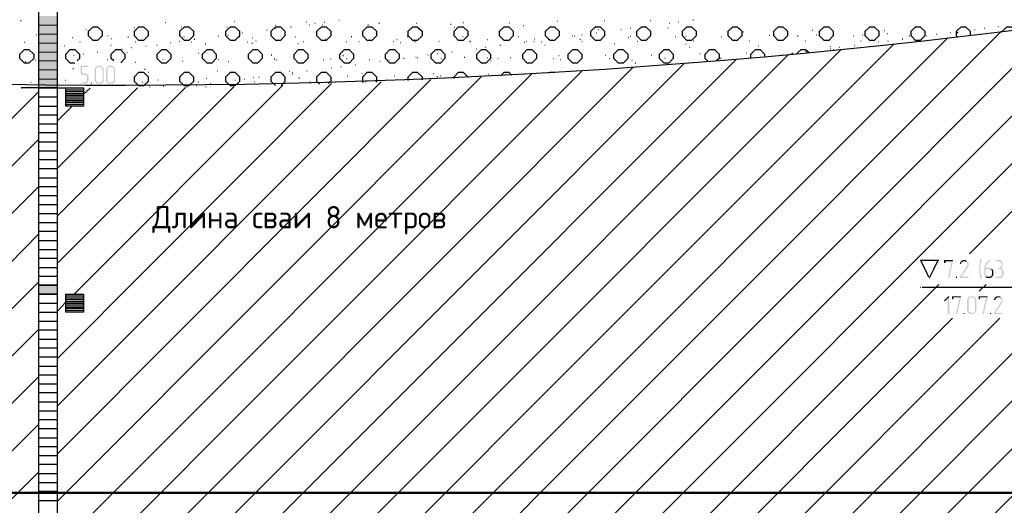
# Model space of a CAD drawing. Header units: millimetres. Extents: x -93479 to 1057970, y -66333 to 172656.
# Tile 40 of 145: x 145308 to 156306, y 42417 to 47836. Entities that reach past the tile are written whole.
import ezdxf

# ---------------------------------------------------------------- set-up
doc = ezdxf.new("R2010")
doc.units = ezdxf.units.MM
doc.layers.add('G-ANNO-DIMS-1', color=7, linetype='Continuous', lineweight=18)
doc.layers.add('РАЗМЕРЫ', color=7, linetype='Continuous', lineweight=9)
doc.layers.add('PDF _Геометрия', color=7, linetype='Continuous')
doc.layers.add('PDF _Сплошная заливка', color=7, linetype='Continuous')
doc.styles.add('ISOCPEUR', font='GOST_Common.ttf', dxfattribs={"height": 450})

# ---------------------------------------------------------------- blocks, each defined once
blk = doc.blocks.new('геология 1')
at = {"layer": 'PDF _Сплошная заливка', "transparency": 33554559}
for points in [[(8.1367, -11.402), (8.1067, -11.402), (8.1051, -11.4036), (8.1051, -11.4386), (8.1067, -11.4403), (8.1234, -11.4403), (8.1251, -11.442), (8.1267, -11.442), (8.1284, -11.4436), (8.1301, -11.4436), (8.1317, -11.4453), (8.1334, -11.447), (8.1334, -11.4686), (8.1317, -11.4703), (8.1301, -11.472), (8.1284, -11.4736), (8.1251, -11.4736), (8.1234, -11.4753), (8.1067, -11.4753), (8.1051, -11.477), (8.1067, -11.4803), (8.1267, -11.4803), (8.1284, -11.4786), (8.1317, -11.4786), (8.1334, -11.477), (8.1351, -11.4753), (8.1367, -11.4736), (8.1367, -11.472), (8.1384, -11.4703), (8.1384, -11.467), (8.1401, -11.4653), (8.1401, -11.4503), (8.1384, -11.447), (8.1384, -11.4453), (8.1367, -11.4436), (8.1351, -11.442), (8.1351, -11.4403), (8.1334, -11.4386), (8.1301, -11.437), (8.1284, -11.437), (8.1267, -11.4353), (8.1117, -11.4353), (8.1117, -11.407), (8.1384, -11.407), (8.1401, -11.4053), (8.1384, -11.402)], [(8.1901, -11.402), (8.1801, -11.402), (8.1784, -11.4036), (8.1751, -11.4036), (8.1734, -11.4053), (8.1717, -11.407), (8.1701, -11.4086), (8.1701, -11.4103), (8.1684, -11.412), (8.1684, -11.4136), (8.1667, -11.417), (8.1667, -11.4653), (8.1684, -11.4686), (8.1684, -11.4703), (8.1701, -11.472), (8.1701, -11.4736), (8.1717, -11.4753), (8.1734, -11.477), (8.1751, -11.4786), (8.1784, -11.4786), (8.1801, -11.4803), (8.1951, -11.4803), (8.1967, -11.4786), (8.1984, -11.4786), (8.2001, -11.477), (8.2017, -11.4753), (8.1834, -11.4753), (8.1817, -11.4736), (8.1801, -11.4736), (8.1784, -11.472), (8.1767, -11.472), (8.1751, -11.4703), (8.1734, -11.467), (8.1734, -11.4136), (8.1751, -11.412), (8.1767, -11.4103), (8.1784, -11.4086), (8.1801, -11.4086), (8.1817, -11.407), (8.2017, -11.407), (8.2001, -11.4053), (8.1984, -11.4036), (8.1967, -11.4036), (8.1934, -11.402), (8.1917, -11.402)], [(8.2017, -11.407), (8.1901, -11.407), (8.1917, -11.407), (8.1951, -11.4086), (8.1967, -11.4086), (8.1984, -11.4103), (8.2001, -11.412), (8.2001, -11.417), (8.2017, -11.4186), (8.2017, -11.4636), (8.2001, -11.4653), (8.2001, -11.4686), (8.1984, -11.4703), (8.1984, -11.472), (8.1967, -11.4736), (8.1934, -11.4736), (8.1917, -11.4753), (8.1834, -11.4753), (8.2017, -11.4753), (8.2034, -11.4736), (8.2051, -11.472), (8.2051, -11.4703), (8.2067, -11.467), (8.2067, -11.4136), (8.2051, -11.412), (8.2051, -11.4103), (8.2034, -11.4086)], [(8.2401, -11.402), (8.2301, -11.402), (8.2284, -11.4036), (8.2251, -11.4036), (8.2234, -11.4053), (8.2217, -11.407), (8.2201, -11.4086), (8.2201, -11.4103), (8.2184, -11.412), (8.2184, -11.4136), (8.2167, -11.417), (8.2167, -11.4653), (8.2184, -11.4686), (8.2184, -11.4703), (8.2201, -11.472), (8.2201, -11.4736), (8.2217, -11.4753), (8.2234, -11.477), (8.2251, -11.4786), (8.2284, -11.4786), (8.2301, -11.4803), (8.2451, -11.4803), (8.2467, -11.4786), (8.2484, -11.4786), (8.2501, -11.477), (8.2517, -11.4753), (8.2334, -11.4753), (8.2317, -11.4736), (8.2301, -11.4736), (8.2284, -11.472), (8.2267, -11.472), (8.2251, -11.4703), (8.2234, -11.467), (8.2234, -11.4136), (8.2251, -11.412), (8.2267, -11.4103), (8.2284, -11.4086), (8.2301, -11.4086), (8.2317, -11.407), (8.2517, -11.407), (8.2501, -11.4053), (8.2484, -11.4036), (8.2467, -11.4036), (8.2434, -11.402), (8.2417, -11.402)], [(8.2517, -11.407), (8.2401, -11.407), (8.2417, -11.407), (8.2451, -11.4086), (8.2467, -11.4086), (8.2484, -11.4103), (8.2501, -11.412), (8.2501, -11.417), (8.2517, -11.4186), (8.2517, -11.4636), (8.2501, -11.4653), (8.2501, -11.4686), (8.2484, -11.4703), (8.2484, -11.472), (8.2467, -11.4736), (8.2434, -11.4736), (8.2417, -11.4753), (8.2334, -11.4753), (8.2517, -11.4753), (8.2534, -11.4736), (8.2551, -11.472), (8.2551, -11.4703), (8.2567, -11.467), (8.2567, -11.4136), (8.2551, -11.412), (8.2551, -11.4103), (8.2534, -11.4086)], [(8.1534, -11.4753), (8.1517, -11.4753), (8.1501, -11.477), (8.1517, -11.4803), (8.1551, -11.4803), (8.1551, -11.4786), (8.1567, -11.477), (8.1551, -11.4753)], [(11.9367, -12.2553), (11.9017, -12.2553), (11.9001, -12.257), (11.9001, -12.267), (11.9017, -12.2686), (11.9051, -12.2686), (11.9067, -12.267), (11.9067, -12.2603), (11.9334, -12.2603), (11.9401, -12.2586), (11.9401, -12.2553)], [(11.9401, -12.2586), (11.9334, -12.2603), (11.9184, -12.3303), (11.9167, -12.3303), (11.9184, -12.3336), (11.9217, -12.3336), (11.9234, -12.332)], [(12.0017, -12.2603), (11.9884, -12.2603), (11.9901, -12.2603), (11.9917, -12.262), (11.9951, -12.262), (11.9967, -12.2636), (11.9984, -12.2653), (12.0001, -12.267), (12.0017, -12.2686), (12.0017, -12.2703), (12.0034, -12.272), (12.0034, -12.277), (12.0017, -12.2786), (12.0017, -12.2803), (12.0001, -12.282), (11.9701, -12.3286), (11.9684, -12.3303), (11.9701, -12.332), (11.9717, -12.3336), (12.0067, -12.3336), (12.0067, -12.332), (12.0084, -12.3303), (12.0084, -12.3286), (11.9767, -12.3286), (12.0051, -12.2853), (12.0067, -12.2836), (12.0067, -12.282), (12.0084, -12.2803), (12.0084, -12.2686), (12.0067, -12.2653), (12.0051, -12.2636), (12.0034, -12.262)], [(11.9884, -12.2553), (11.9834, -12.2553), (11.9817, -12.257), (11.9784, -12.257), (11.9767, -12.2586), (11.9751, -12.2586), (11.9751, -12.2603), (11.9734, -12.262), (11.9717, -12.2653), (11.9701, -12.267), (11.9701, -12.2686), (11.9701, -12.272), (11.9751, -12.272), (11.9751, -12.2703), (11.9767, -12.2686), (11.9767, -12.2653), (11.9784, -12.2636), (11.9801, -12.2636), (11.9834, -12.262), (11.9851, -12.2603), (12.0017, -12.2603), (12.0001, -12.2586), (11.9984, -12.257), (11.9967, -12.257), (11.9951, -12.2553), (11.9901, -12.2553)], [(12.0634, -12.2486), (12.0617, -12.2503), (12.0601, -12.252), (12.0601, -12.2536), (12.0584, -12.2553), (12.0584, -12.2636), (12.0567, -12.2653), (12.0567, -12.272), (12.0551, -12.2736), (12.0551, -12.3153), (12.0567, -12.317), (12.0567, -12.3236), (12.0584, -12.327), (12.0584, -12.3303), (12.0601, -12.3336), (12.0601, -12.337), (12.0617, -12.3386), (12.0651, -12.3386), (12.0651, -12.332), (12.0634, -12.3286), (12.0634, -12.322), (12.0617, -12.3203), (12.0617, -12.3103), (12.0601, -12.3086), (12.0601, -12.2803), (12.0617, -12.2786), (12.0617, -12.2686), (12.0634, -12.267), (12.0634, -12.2603), (12.0651, -12.2586), (12.0651, -12.2536), (12.0651, -12.2503)], [(12.1034, -12.2553), (12.1017, -12.2553), (12.1001, -12.257), (12.0967, -12.257), (12.0951, -12.2586), (12.0934, -12.2603), (12.0917, -12.2603), (12.0901, -12.262), (12.0884, -12.2636), (12.0867, -12.2653), (12.0851, -12.267), (12.0834, -12.2686), (12.0834, -12.2703), (12.0817, -12.272), (12.0817, -12.2736), (12.0801, -12.277), (12.0801, -12.2786), (12.0784, -12.2803), (12.0784, -12.287), (12.0767, -12.2903), (12.0767, -12.3186), (12.0784, -12.322), (12.0784, -12.3236), (12.0801, -12.3253), (12.0801, -12.327), (12.0817, -12.3286), (12.0934, -12.3286), (12.0917, -12.327), (12.0901, -12.327), (12.0884, -12.3253), (12.0867, -12.3253), (12.0851, -12.3236), (12.0834, -12.3203), (12.0834, -12.2936), (12.1117, -12.2936), (12.1101, -12.292), (12.1084, -12.2903), (12.1067, -12.2903), (12.1034, -12.2886), (12.0834, -12.2886), (12.0834, -12.282), (12.0851, -12.2803), (12.0851, -12.2786), (12.0867, -12.277), (12.0867, -12.2753), (12.0884, -12.2736), (12.0901, -12.272), (12.0901, -12.2703), (12.0917, -12.2686), (12.0934, -12.267), (12.0951, -12.2653), (12.0967, -12.2636), (12.1001, -12.262), (12.1017, -12.262), (12.1034, -12.2603), (12.1051, -12.2586), (12.1051, -12.2553)], [(12.1417, -12.2553), (12.1284, -12.2553), (12.1267, -12.2586), (12.1284, -12.2603), (12.1434, -12.2603), (12.1451, -12.262), (12.1484, -12.262), (12.1501, -12.2636), (12.1501, -12.2653), (12.1517, -12.267), (12.1517, -12.2703), (12.1534, -12.272), (12.1534, -12.277), (12.1517, -12.2803), (12.1517, -12.282), (12.1501, -12.2836), (12.1501, -12.2853), (12.1484, -12.287), (12.1451, -12.2886), (12.1401, -12.2886), (12.1401, -12.2903), (12.1384, -12.292), (12.1401, -12.2936), (12.1434, -12.2936), (12.1467, -12.2953), (12.1501, -12.2953), (12.1517, -12.297), (12.1534, -12.2986), (12.1551, -12.302), (12.1551, -12.322), (12.1534, -12.3236), (12.1517, -12.3253), (12.1501, -12.327), (12.1484, -12.327), (12.1467, -12.3286), (12.1284, -12.3286), (12.1267, -12.3303), (12.1284, -12.3336), (12.1484, -12.3336), (12.1501, -12.332), (12.1534, -12.332), (12.1551, -12.3303), (12.1567, -12.3286), (12.1584, -12.327), (12.1584, -12.3253), (12.1601, -12.3236), (12.1601, -12.322), (12.1617, -12.3186), (12.1617, -12.3036), (12.1601, -12.3003), (12.1601, -12.2986), (12.1584, -12.297), (12.1567, -12.2953), (12.1551, -12.2936), (12.1534, -12.292), (12.1517, -12.2903), (12.1534, -12.2886), (12.1551, -12.287), (12.1567, -12.2853), (12.1567, -12.282), (12.1584, -12.2803), (12.1584, -12.267), (12.1567, -12.2653), (12.1567, -12.2636), (12.1551, -12.262), (12.1534, -12.2603), (12.1517, -12.2586), (12.1501, -12.257), (12.1484, -12.2553), (12.1434, -12.2553)], [(11.9551, -12.3286), (11.9534, -12.3286), (11.9517, -12.3303), (11.9534, -12.3336), (11.9567, -12.3336), (11.9567, -12.332), (11.9584, -12.3303), (11.9567, -12.3286)], [(12.1117, -12.2936), (12.1001, -12.2936), (12.1017, -12.2953), (12.1067, -12.2953), (12.1084, -12.297), (12.1101, -12.2986), (12.1101, -12.3036), (12.1117, -12.3053), (12.1117, -12.317), (12.1101, -12.3186), (12.1101, -12.322), (12.1084, -12.3236), (12.1084, -12.3253), (12.1067, -12.327), (12.1034, -12.327), (12.1017, -12.3286), (12.0817, -12.3286), (12.0834, -12.3303), (12.0851, -12.332), (12.0884, -12.332), (12.0901, -12.3336), (12.1051, -12.3336), (12.1067, -12.332), (12.1084, -12.332), (12.1101, -12.3303), (12.1117, -12.3286), (12.1134, -12.327), (12.1151, -12.3253), (12.1151, -12.3236), (12.1167, -12.322), (12.1167, -12.3003), (12.1151, -12.2986), (12.1151, -12.297), (12.1134, -12.2953)], [(11.9201, -12.4136), (11.9184, -12.4136), (11.9017, -12.4303), (11.9001, -12.4336), (11.9017, -12.4353), (11.9051, -12.4353), (11.9167, -12.4236), (11.9234, -12.417), (11.9217, -12.4136)], [(11.9234, -12.417), (11.9167, -12.4236), (11.9167, -12.4886), (11.9184, -12.492), (11.9217, -12.492), (11.9234, -12.4886)], [(11.9717, -12.4136), (11.9367, -12.4136), (11.9351, -12.4153), (11.9351, -12.4253), (11.9367, -12.427), (11.9401, -12.427), (11.9417, -12.4253), (11.9417, -12.4186), (11.9684, -12.4186), (11.9751, -12.417), (11.9751, -12.4136)], [(11.9751, -12.417), (11.9684, -12.4186), (11.9534, -12.4886), (11.9517, -12.4886), (11.9534, -12.492), (11.9567, -12.492), (11.9584, -12.4903)], [(12.0251, -12.4136), (12.0151, -12.4136), (12.0134, -12.4153), (12.0101, -12.4153), (12.0084, -12.417), (12.0067, -12.4186), (12.0051, -12.4203), (12.0051, -12.422), (12.0034, -12.4236), (12.0034, -12.4253), (12.0017, -12.4286), (12.0017, -12.477), (12.0034, -12.4803), (12.0034, -12.482), (12.0051, -12.4836), (12.0051, -12.4853), (12.0067, -12.487), (12.0084, -12.4886), (12.0101, -12.4903), (12.0134, -12.4903), (12.0151, -12.492), (12.0301, -12.492), (12.0317, -12.4903), (12.0334, -12.4903), (12.0351, -12.4886), (12.0367, -12.487), (12.0184, -12.487), (12.0167, -12.4853), (12.0151, -12.4853), (12.0134, -12.4836), (12.0117, -12.4836), (12.0101, -12.482), (12.0084, -12.4786), (12.0084, -12.4253), (12.0101, -12.4236), (12.0117, -12.422), (12.0134, -12.4203), (12.0151, -12.4203), (12.0167, -12.4186), (12.0367, -12.4186), (12.0351, -12.417), (12.0334, -12.4153), (12.0317, -12.4153), (12.0284, -12.4136), (12.0267, -12.4136)], [(12.0367, -12.4186), (12.0251, -12.4186), (12.0267, -12.4186), (12.0301, -12.4203), (12.0317, -12.4203), (12.0334, -12.422), (12.0351, -12.4236), (12.0351, -12.4286), (12.0367, -12.4303), (12.0367, -12.4753), (12.0351, -12.477), (12.0351, -12.4803), (12.0334, -12.482), (12.0334, -12.4836), (12.0317, -12.4853), (12.0284, -12.4853), (12.0267, -12.487), (12.0184, -12.487), (12.0367, -12.487), (12.0384, -12.4853), (12.0401, -12.4836), (12.0401, -12.482), (12.0417, -12.4786), (12.0417, -12.4253), (12.0401, -12.4236), (12.0401, -12.422), (12.0384, -12.4203)], [(12.0884, -12.4136), (12.0534, -12.4136), (12.0517, -12.4153), (12.0517, -12.4253), (12.0534, -12.427), (12.0567, -12.427), (12.0584, -12.4253), (12.0584, -12.4186), (12.0851, -12.4186), (12.0917, -12.417), (12.0917, -12.4136)], [(12.0917, -12.417), (12.0851, -12.4186), (12.0701, -12.4886), (12.0684, -12.4886), (12.0701, -12.492), (12.0734, -12.492), (12.0751, -12.4903)], [(12.1517, -12.4186), (12.1384, -12.4186), (12.1401, -12.4186), (12.1417, -12.4203), (12.1451, -12.4203), (12.1467, -12.422), (12.1484, -12.4236), (12.1501, -12.4253), (12.1517, -12.427), (12.1517, -12.4286), (12.1534, -12.4303), (12.1534, -12.4353), (12.1517, -12.437), (12.1517, -12.4386), (12.1501, -12.4403), (12.1201, -12.487), (12.1184, -12.4886), (12.1201, -12.4903), (12.1217, -12.492), (12.1567, -12.492), (12.1567, -12.4903), (12.1584, -12.4886), (12.1584, -12.487), (12.1267, -12.487), (12.1551, -12.4436), (12.1567, -12.442), (12.1567, -12.4403), (12.1584, -12.4386), (12.1584, -12.427), (12.1567, -12.4236), (12.1551, -12.422), (12.1534, -12.4203)], [(12.1384, -12.4136), (12.1334, -12.4136), (12.1317, -12.4153), (12.1284, -12.4153), (12.1267, -12.417), (12.1251, -12.417), (12.1251, -12.4186), (12.1234, -12.4203), (12.1217, -12.4236), (12.1201, -12.4253), (12.1201, -12.427), (12.1201, -12.4303), (12.1251, -12.4303), (12.1251, -12.4286), (12.1267, -12.427), (12.1267, -12.4236), (12.1284, -12.422), (12.1301, -12.422), (12.1334, -12.4203), (12.1351, -12.4186), (12.1517, -12.4186), (12.1501, -12.417), (12.1484, -12.4153), (12.1467, -12.4153), (12.1451, -12.4136), (12.1401, -12.4136)], [(11.9884, -12.487), (11.9867, -12.487), (11.9851, -12.4886), (11.9867, -12.492), (11.9901, -12.492), (11.9901, -12.4903), (11.9917, -12.4886), (11.9901, -12.487)], [(12.1051, -12.487), (12.1034, -12.487), (12.1017, -12.4886), (12.1034, -12.492), (12.1067, -12.492), (12.1067, -12.4903), (12.1084, -12.4886), (12.1067, -12.487)]]:
    blk.add_hatch(color=7, dxfattribs=at).paths.add_polyline_path(points)
at = {"layer": 'PDF _Геометрия', "color": 7, "lineweight": 25}
for points in [[(7.9234, -19.5703), (7.9217, -19.5703), (8.0017, -19.5703), (8.0017, -21.342), (7.9217, -21.342), (7.9217, -19.5703), (7.9217, -14.5303), (7.9217, -9.5303), (8.0017, -9.5303), (8.0017, -14.5303), (8.0017, -19.5703), (8.0034, -19.5703)], [(7.8417, -11.2036), (7.8434, -11.2036)], [(8.7817, -11.207), (8.7834, -11.207)], [(9.2401, -11.202), (9.2417, -11.202)], [(10.2017, -11.2053), (10.2034, -11.2053)], [(10.4067, -11.2036), (10.4084, -11.2036)], [(10.6084, -11.2036), (10.6101, -11.2036)], [(10.7967, -11.2003), (10.7984, -11.2003)], [(8.0017, -15.612), (12.3934, -11.2186)], [(8.0017, -15.402), (12.1534, -11.2503)], [(8.1284, -11.242), (8.1301, -11.242)], [(8.3401, -11.2336), (8.3417, -11.2336)], [(8.4767, -11.212), (8.4784, -11.212)], [(8.5467, -11.2303), (8.5484, -11.2303)], [(8.7484, -11.232), (8.7501, -11.232)], [(8.9234, -11.2436), (8.9251, -11.2436)], [(8.9601, -11.2236), (8.9617, -11.2236)], [(8.9634, -11.2386), (8.9651, -11.2386)], [(9.0284, -11.2303), (9.0301, -11.2303)], [(9.0967, -11.2086), (9.0984, -11.2086)], [(9.1117, -11.222), (9.1134, -11.222)], [(9.1351, -11.2153), (9.1367, -11.2153)], [(9.1667, -11.222), (9.1684, -11.222)], [(9.1767, -11.2103), (9.1784, -11.2103)], [(9.3684, -11.222), (9.3701, -11.222)], [(9.4167, -11.2153), (9.4184, -11.2153)], [(9.5801, -11.2153), (9.5817, -11.2153)], [(9.7317, -11.2186), (9.7334, -11.2186)], [(9.7467, -11.232), (9.7484, -11.232)], [(9.7867, -11.212), (9.7884, -11.212)], [(9.9884, -11.2136), (9.9901, -11.2136)], [(10.0517, -11.2253), (10.0534, -11.2253)], [(10.3667, -11.2286), (10.3684, -11.2286)], [(10.3817, -11.242), (10.3834, -11.242)], [(10.4801, -11.242), (10.4817, -11.242)], [(10.5201, -11.237), (10.5217, -11.237)], [(10.5851, -11.2286), (10.5867, -11.2286)], [(10.6867, -11.2353), (10.6884, -11.2353)], [(10.6917, -11.2153), (10.6934, -11.2153)], [(10.7317, -11.2086), (10.7334, -11.2086)], [(11.0117, -11.2703), (10.9917, -11.2903), (10.9717, -11.2903), (10.9517, -11.2703), (10.9517, -11.2503), (10.9717, -11.2303), (10.9917, -11.2303), (11.0117, -11.2503), (11.0117, -11.2703), (11.0134, -11.2703)], [(11.0017, -11.2386), (11.0034, -11.2386)], [(11.3217, -11.2453), (11.3234, -11.2453)], [(11.6367, -11.247), (11.6384, -11.247)], [(11.9584, -11.2736), (11.9551, -11.2703), (11.9551, -11.2503), (11.9751, -11.2303), (11.9951, -11.2303), (12.0151, -11.2503), (12.0151, -11.267)], [(12.0351, -11.242), (12.0367, -11.242)], [(12.0767, -11.237), (12.0784, -11.237)], [(12.1401, -11.2286), (12.1417, -11.2286)], [(12.1567, -11.2503), (12.1767, -11.2303), (12.1967, -11.2303), (12.2084, -11.2436)], [(7.9101, -11.2653), (7.9117, -11.2653)], [(8.0017, -15.8203), (12.5601, -11.262)], [(8.0017, -15.1936), (11.9167, -11.2786)], [(8.0684, -11.277), (8.0701, -11.277)], [(8.2251, -11.2686), (8.2267, -11.2686)], [(8.2401, -11.282), (8.2417, -11.282)], [(8.3134, -11.2753), (8.3151, -11.2753)], [(8.5401, -11.2936), (8.5417, -11.2936)], [(8.5451, -11.2753), (8.5467, -11.2753)], [(8.5584, -11.2753), (8.5601, -11.2753)], [(8.6051, -11.2853), (8.6067, -11.2853)], [(8.7117, -11.272), (8.7134, -11.272)], [(8.7517, -11.267), (8.7534, -11.267)], [(8.8034, -11.2753), (8.8051, -11.2753)], [(8.8167, -11.257), (8.8184, -11.257)], [(8.8601, -11.2786), (8.8617, -11.2786)], [(8.8751, -11.292), (8.8767, -11.292)], [(9.0501, -11.2753), (9.0517, -11.2753)], [(9.1801, -11.2853), (9.1817, -11.2853)], [(9.2951, -11.2736), (9.2967, -11.2736)], [(9.4801, -11.2936), (9.4817, -11.2936)], [(9.4951, -11.287), (9.4967, -11.287)], [(9.5401, -11.2736), (9.5417, -11.2736)], [(9.6801, -11.2936), (9.6817, -11.2936)], [(9.7851, -11.2736), (9.7867, -11.2736)], [(9.8184, -11.2936), (9.8201, -11.2936)], [(9.8934, -11.287), (9.8951, -11.287)], [(10.0301, -11.2736), (10.0317, -11.2736)], [(10.0634, -11.2936), (10.0651, -11.2936)], [(10.0967, -11.2936), (10.0984, -11.2936)], [(10.1001, -11.2836), (10.1017, -11.2836)], [(10.1601, -11.2853), (10.1617, -11.2853)], [(10.2667, -11.2703), (10.2684, -11.2703)], [(10.2751, -11.272), (10.2767, -11.272)], [(10.3001, -11.2853), (10.3017, -11.2853)], [(10.3084, -11.2653), (10.3101, -11.2653)], [(10.3084, -11.2936), (10.3101, -11.2936)], [(10.3717, -11.257), (10.3734, -11.257)], [(10.5134, -11.277), (10.5151, -11.277)], [(10.5201, -11.272), (10.5217, -11.272)], [(10.5534, -11.2936), (10.5551, -11.2936)], [(10.7201, -11.2736), (10.7217, -11.2736)], [(10.7651, -11.272), (10.7667, -11.272)], [(10.7984, -11.292), (10.8001, -11.292)], [(10.9217, -11.2753), (10.9234, -11.2753)], [(11.0167, -11.252), (11.0184, -11.252)], [(11.0434, -11.292), (11.0451, -11.292)], [(11.1334, -11.267), (11.1351, -11.267)], [(11.2567, -11.2703), (11.2584, -11.2703)], [(11.2901, -11.292), (11.2917, -11.292)], [(11.3401, -11.2653), (11.3417, -11.2653)], [(11.5017, -11.2703), (11.5034, -11.2703)], [(11.5351, -11.292), (11.5367, -11.292)], [(11.5417, -11.2653), (11.5434, -11.2653)], [(11.6501, -11.2603), (11.6517, -11.2603)], [(11.6534, -11.292), (11.6551, -11.292)], [(11.7167, -11.2836), (11.7184, -11.2836)], [(11.7467, -11.2703), (11.7484, -11.2703)], [(11.7534, -11.2586), (11.7551, -11.2586)], [(11.7801, -11.2903), (11.7817, -11.2903)], [(11.8234, -11.2703), (11.8251, -11.2703)], [(11.8651, -11.2636), (11.8667, -11.2636)], [(11.9284, -11.2553), (11.9301, -11.2553)], [(11.9567, -11.2553), (11.9584, -11.2553)], [(11.9601, -11.2553), (11.9617, -11.2553)], [(7.8567, -11.2986), (7.8584, -11.2986)], [(8.0017, -14.777), (11.4484, -11.3303)], [(8.0334, -11.3136), (8.0351, -11.3136)], [(8.0801, -11.3903), (8.0601, -11.3903), (8.0401, -11.3703), (8.0401, -11.3503), (8.0601, -11.3303), (8.0801, -11.3303), (8.1001, -11.3503), (8.1001, -11.3703), (8.0901, -11.3803)], [(8.1017, -11.297), (8.1034, -11.297)], [(8.1184, -14.867), (11.6817, -11.3053)], [(8.2384, -11.312), (8.2401, -11.312)], [(8.2517, -11.3803), (8.2401, -11.3703), (8.2401, -11.3503), (8.2601, -11.3303), (8.2801, -11.3303), (8.3001, -11.3503), (8.3001, -11.3703), (8.2817, -11.3886)], [(8.2867, -11.327), (8.2884, -11.327)], [(8.3284, -11.322), (8.3301, -11.322)], [(8.3467, -11.297), (8.3484, -11.297)], [(8.3917, -11.3136), (8.3934, -11.3136)], [(8.4401, -11.312), (8.4417, -11.312)], [(8.5001, -11.3003), (8.5017, -11.3003)], [(8.5917, -11.297), (8.5934, -11.297)], [(8.6534, -11.3053), (8.6551, -11.3053)], [(8.8367, -11.297), (8.8384, -11.297)], [(8.8584, -11.302), (8.8601, -11.302)], [(9.0601, -11.3036), (9.0617, -11.3036)], [(9.0834, -11.2953), (9.0851, -11.2953)], [(9.2734, -11.2953), (9.2751, -11.2953)], [(9.3284, -11.2953), (9.3301, -11.2953)], [(9.5101, -11.3003), (9.5117, -11.3003)], [(9.5734, -11.2953), (9.5751, -11.2953)], [(9.8151, -11.2953), (9.8167, -11.2953)], [(9.8434, -11.327), (9.8451, -11.327)], [(9.8851, -11.3203), (9.8867, -11.3203)], [(9.9484, -11.312), (9.9501, -11.312)], [(10.0551, -11.2986), (10.0567, -11.2986)], [(10.1301, -11.297), (10.1317, -11.297)], [(10.1451, -11.3103), (10.1467, -11.3103)], [(10.4501, -11.3036), (10.4517, -11.3036)], [(10.7651, -11.307), (10.7667, -11.307)], [(10.7801, -11.3203), (10.7817, -11.3203)], [(10.8634, -11.3836), (10.8501, -11.3703), (10.8501, -11.3503), (10.8701, -11.3303), (10.8917, -11.3303), (10.9117, -11.3503), (10.9117, -11.3703), (10.9001, -11.3803)], [(11.0517, -11.3686), (11.0517, -11.3503), (11.0717, -11.3303), (11.0917, -11.3303), (11.1117, -11.3503), (11.1117, -11.362)], [(11.0851, -11.3136), (11.0867, -11.3136)], [(11.2534, -11.3486), (11.2717, -11.3303), (11.2917, -11.3303), (11.3067, -11.3436)], [(11.4001, -11.317), (11.4017, -11.317)], [(11.4001, -11.3253), (11.4017, -11.3253)], [(11.4134, -11.3303), (11.4151, -11.3303)], [(11.4401, -11.3203), (11.4417, -11.3203)], [(11.5051, -11.312), (11.5067, -11.312)], [(11.6117, -11.297), (11.6134, -11.297)], [(7.9051, -11.377), (7.9067, -11.377)], [(8.0017, -14.567), (11.2167, -11.352)], [(8.0017, -14.3586), (10.9867, -11.3736)], [(8.0034, -11.3503), (8.0051, -11.3503)], [(8.0751, -11.3553), (8.0767, -11.3553)], [(8.1167, -11.3503), (8.1184, -11.3503)], [(8.1801, -11.342), (8.1817, -11.342)], [(8.2217, -11.3736), (8.2234, -11.3736)], [(8.3084, -11.3436), (8.3101, -11.3436)], [(8.4667, -11.3736), (8.4684, -11.3736)], [(8.6234, -11.347), (8.6251, -11.347)], [(8.6384, -11.3603), (8.6401, -11.3603)], [(8.7117, -11.3736), (8.7134, -11.3736)], [(8.9434, -11.3536), (8.9451, -11.3536)], [(8.9567, -11.372), (8.9584, -11.372)], [(8.9651, -11.3753), (8.9667, -11.3753)], [(9.1717, -11.3736), (9.1734, -11.3736)], [(9.2017, -11.372), (9.2034, -11.372)], [(9.2584, -11.357), (9.2601, -11.357)], [(9.2734, -11.3703), (9.2751, -11.3703)], [(9.3734, -11.3736), (9.3751, -11.3736)], [(9.4467, -11.372), (9.4484, -11.372)], [(9.4601, -11.377), (9.4617, -11.377)], [(9.5251, -11.3686), (9.5267, -11.3686)], [(9.5784, -11.3636), (9.5801, -11.3636)], [(9.5851, -11.367), (9.5867, -11.367)], [(9.6317, -11.3536), (9.6334, -11.3536)], [(9.6734, -11.3486), (9.6751, -11.3486)], [(9.6917, -11.3703), (9.6934, -11.3703)], [(9.7367, -11.3403), (9.7384, -11.3403)], [(9.7917, -11.3636), (9.7934, -11.3636)], [(9.8934, -11.367), (9.8951, -11.367)], [(9.9084, -11.3803), (9.9101, -11.3803)], [(9.9384, -11.3703), (9.9401, -11.3703)], [(9.9934, -11.3653), (9.9951, -11.3653)], [(10.1834, -11.3703), (10.1851, -11.3703)], [(10.2067, -11.357), (10.2084, -11.357)], [(10.2134, -11.3736), (10.2151, -11.3736)], [(10.4117, -11.3553), (10.4134, -11.3553)], [(10.4284, -11.3703), (10.4301, -11.3703)], [(10.5284, -11.377), (10.5301, -11.377)], [(10.6134, -11.3553), (10.6151, -11.3553)], [(10.6734, -11.3686), (10.6751, -11.3686)], [(10.8267, -11.3486), (10.8284, -11.3486)], [(10.9184, -11.3686), (10.9201, -11.3686)], [(11.0317, -11.3453), (11.0334, -11.3453)], [(11.1884, -11.3536), (11.1901, -11.3536)], [(11.2284, -11.3486), (11.2301, -11.3486)], [(11.2334, -11.347), (11.2351, -11.347)], [(11.2934, -11.3386), (11.2951, -11.3386)], [(7.8634, -11.3836), (7.8651, -11.3836)], [(8.0017, -14.1503), (10.7584, -11.392)], [(8.0017, -13.942), (10.5334, -11.4086)], [(8.0717, -11.4136), (8.0734, -11.4136)], [(8.3451, -11.3853), (8.3467, -11.3853)], [(8.3867, -11.417), (8.3884, -11.417)], [(8.5517, -11.382), (8.5534, -11.382)], [(8.7067, -11.4236), (8.7084, -11.4236)], [(8.7534, -11.3836), (8.7551, -11.3836)], [(9.1001, -11.4236), (9.1017, -11.4236)], [(9.2084, -11.4103), (9.2101, -11.4103)], [(9.2484, -11.4053), (9.2501, -11.4053)], [(9.3134, -11.397), (9.3151, -11.397)], [(9.4201, -11.382), (9.4217, -11.382)], [(10.5434, -11.3886), (10.5451, -11.3886)], [(10.8484, -11.3836), (10.8501, -11.3836)], [(8.0017, -13.732), (10.3084, -11.4253)], [(8.0017, -13.5236), (10.0867, -11.4386)], [(8.0017, -13.3153), (9.8651, -11.4503)], [(8.0017, -13.107), (9.6451, -11.462)], [(8.0384, -11.4653), (8.0401, -11.4653)], [(8.4017, -11.4303), (8.4034, -11.4303)], [(8.4451, -11.4636), (8.4467, -11.4636)], [(8.6584, -11.457), (8.6601, -11.457)], [(8.7834, -11.4653), (8.7851, -11.4653)], [(8.8251, -11.4603), (8.8267, -11.4603)], [(8.8634, -11.4536), (8.8651, -11.4536)], [(8.8884, -11.452), (8.8901, -11.452)], [(8.9617, -11.4886), (8.9434, -11.4703), (8.9434, -11.4503), (8.9634, -11.4303), (8.9834, -11.4303), (9.0034, -11.4503), (9.0034, -11.4703), (8.9867, -11.4886)], [(8.9951, -11.4386), (8.9967, -11.4386)], [(9.0217, -11.4253), (9.0234, -11.4253)], [(9.0367, -11.432), (9.0384, -11.432)], [(9.0367, -11.4386), (9.0384, -11.4386)], [(9.0651, -11.4553), (9.0667, -11.4553)], [(9.1551, -11.482), (9.1434, -11.4703), (9.1434, -11.4503), (9.1634, -11.4303), (9.1851, -11.4303), (9.2051, -11.4503), (9.2051, -11.4703), (9.1934, -11.4803)], [(9.2784, -11.447), (9.2801, -11.447)], [(9.3417, -11.4336), (9.3434, -11.4336)], [(9.3484, -11.4753), (9.3451, -11.4703), (9.3451, -11.4503), (9.3651, -11.4303), (9.3851, -11.4303), (9.4051, -11.4503), (9.4051, -11.4703), (9.4034, -11.4736)], [(9.4834, -11.4453), (9.4851, -11.4453)], [(9.5451, -11.467), (9.5451, -11.4503), (9.5651, -11.4303), (9.5851, -11.4303), (9.6067, -11.4503), (9.6067, -11.4636)], [(9.6567, -11.4353), (9.6584, -11.4353)], [(9.6717, -11.4486), (9.6734, -11.4486)], [(9.6851, -11.4453), (9.6867, -11.4453)], [(9.7467, -11.457), (9.7467, -11.4503), (9.7667, -11.4303), (9.7867, -11.4303), (9.8067, -11.4503), (9.8067, -11.4536)], [(9.8984, -11.4386), (9.9001, -11.4386)], [(9.9517, -11.4453), (9.9667, -11.4303), (9.9867, -11.4303), (10.0001, -11.4436)], [(9.9767, -11.442), (9.9784, -11.442)], [(10.1051, -11.4353), (10.1067, -11.4353)], [(10.1651, -11.4336), (10.1684, -11.4303), (10.1884, -11.4303), (10.1901, -11.432)], [(7.9634, -11.4986), (7.9617, -11.4986), (7.8434, -11.4986), (7.8451, -11.4986)], [(7.8867, -11.4736), (7.8884, -11.4736)], [(7.9201, -11.4953), (7.9217, -11.4953)], [(7.9217, -11.8536), (8.0017, -11.8536), (8.3551, -11.4986)], [(7.9234, -11.4986), (7.9217, -11.4986), (8.0017, -11.4986), (7.9217, -11.4986), (8.0017, -11.4986)], [(7.9617, -11.4986), (8.0801, -11.4986)], [(8.0017, -16.0286), (12.5601, -11.4703)], [(8.0017, -12.897), (9.4267, -11.472)], [(8.0017, -12.6886), (9.2084, -11.4803)], [(8.0017, -12.2703), (8.7784, -11.4936)], [(8.0017, -12.062), (8.5667, -11.497)], [(8.0401, -11.507), (8.1184, -11.507)], [(8.0767, -12.4053), (8.9934, -11.487)], [(8.1184, -11.527), (8.1467, -11.5003)], [(8.3767, -11.4736), (8.3784, -11.4736)], [(8.4101, -11.4936), (8.4117, -11.4936)], [(8.4701, -11.492), (8.4717, -11.492)], [(8.5717, -11.4936), (8.5734, -11.4936)], [(8.6134, -11.4886), (8.6151, -11.4886)], [(8.6234, -11.472), (8.6251, -11.472)], [(8.6551, -11.4936), (8.6567, -11.4936)], [(8.6767, -11.4803), (8.6784, -11.4803)], [(8.8684, -11.472), (8.8701, -11.472)], [(9.1134, -11.472), (9.1151, -11.472)], [(9.3584, -11.472), (9.3601, -11.472)], [(7.1901, -12.247), (7.9217, -11.5153)], [(7.9217, -11.5386), (8.0017, -11.5386)], [(8.0401, -11.5153), (8.1184, -11.5153)], [(8.0401, -11.5236), (8.1184, -11.5236)], [(8.0401, -11.5303), (8.1184, -11.5303)], [(8.0401, -11.5386), (8.1184, -11.5386)], [(8.0401, -11.547), (8.1184, -11.547)], [(8.0401, -11.5536), (8.1184, -11.5536)], [(7.9217, -11.5786), (8.0017, -11.5786)], [(8.0017, -11.6453), (8.0684, -11.5786)], [(8.0401, -11.562), (8.1184, -11.562)], [(8.0401, -11.5703), (8.1184, -11.5703)], [(7.9217, -11.617), (8.0017, -11.617)], [(7.9217, -11.657), (8.0017, -11.657)], [(12.0117, -12.227), (12.5601, -11.6786)], [(7.4267, -12.2186), (7.9217, -11.7236)], [(7.9217, -11.6953), (8.0017, -11.6953)], [(7.9217, -11.7353), (8.0017, -11.7353)], [(7.9217, -11.7753), (8.0017, -11.7753)], [(7.9217, -11.8136), (8.0017, -11.8136)], [(7.9217, -11.8936), (8.0017, -11.8936)], [(7.6351, -12.2186), (7.9217, -11.932), (8.0017, -11.932)], [(7.9217, -11.972), (8.0017, -11.972)], [(7.9217, -12.0103), (8.0017, -12.0103)], [(7.9217, -12.0503), (8.0017, -12.0503)], [(7.9217, -12.0903), (8.0017, -12.0903)], [(7.7234, -12.3403), (7.9217, -12.1403)], [(7.9217, -12.1286), (8.0017, -12.1286)], [(7.9217, -12.1686), (8.0017, -12.1686)], [(7.9217, -12.2086), (8.0017, -12.2086)], [(7.9217, -12.247), (8.0017, -12.247)], [(7.9217, -12.287), (8.0017, -12.287)], [(11.7984, -12.2553), (11.7967, -12.2553), (11.8751, -12.2553), (11.8767, -12.2553)], [(11.8334, -12.3303), (11.8167, -12.2953), (11.7984, -12.2586)], [(11.8384, -12.3303), (11.8551, -12.2953), (11.8734, -12.2586)], [(7.9217, -12.3253), (8.0017, -12.3253)], [(8.0017, -16.8636), (12.5601, -12.3053)], [(4.5717, -15.7003), (7.9217, -12.3503)], [(7.9217, -12.3653), (8.0017, -12.3653)], [(8.0017, -16.2386), (11.8767, -12.362)], [(11.7967, -12.3736), (11.7984, -12.3736)], [(11.8034, -12.3736), (12.3951, -12.3736)], [(12.0551, -12.392), (12.0851, -12.362)], [(7.9234, -12.4053), (7.9217, -12.4053), (8.0017, -12.4053), (7.9217, -12.4053), (8.0017, -12.4053)], [(8.0401, -12.412), (8.1184, -12.412)], [(7.9217, -12.4436), (8.0017, -12.4436)], [(8.0017, -12.4803), (8.0401, -12.4403)], [(8.0401, -12.4203), (8.1184, -12.4203)], [(8.0401, -12.4286), (8.1184, -12.4286)], [(8.0401, -12.437), (8.1184, -12.437)], [(8.0401, -12.4436), (8.1184, -12.4436)], [(8.0401, -12.452), (8.1184, -12.452)], [(8.0401, -12.4603), (8.1184, -12.4603)], [(7.9217, -12.4836), (8.0017, -12.4836)], [(8.0401, -12.467), (8.1184, -12.467)], [(8.0401, -12.4753), (8.1184, -12.4753)], [(7.9217, -12.5236), (8.0017, -12.5236)], [(8.0017, -16.447), (11.9367, -12.5103)], [(8.0017, -16.6553), (12.1451, -12.5103)], [(8.0017, -17.0736), (12.5601, -12.5136)], [(4.7817, -15.7003), (7.9217, -12.5586)], [(7.9217, -12.562), (8.0017, -12.562)], [(7.9217, -12.602), (8.0017, -12.602)], [(7.9217, -12.6403), (8.0017, -12.6403)], [(7.9217, -12.6803), (8.0017, -12.6803)], [(7.9217, -12.7203), (8.0017, -12.7203)], [(7.9217, -12.7586), (8.0017, -12.7586)], [(8.0017, -17.282), (12.5601, -12.7236)], [(4.9901, -15.7003), (7.9217, -12.767)], [(7.9217, -12.7986), (8.0017, -12.7986)], [(7.9217, -12.837), (8.0017, -12.837)], [(7.9217, -12.877), (8.0017, -12.877)], [(7.9217, -12.917), (8.0017, -12.917)], [(9.3767, -16.1153), (12.5601, -12.932)], [(4.9934, -15.9053), (7.9217, -12.9753)], [(7.9217, -12.9553), (8.0017, -12.9553)], [(7.9217, -12.9953), (8.0017, -12.9953)], [(7.9217, -13.0353), (8.0017, -13.0353)], [(7.9217, -13.0736), (8.0017, -13.0736)], [(7.9217, -13.1136), (8.0017, -13.1136)], [(7.9217, -13.152), (8.0017, -13.152)], [(2.0417, -19.0653), (7.9217, -13.1853)], [(7.9217, -13.192), (8.0017, -13.192)], [(7.9217, -13.232), (8.0017, -13.232)], [(7.9217, -13.2703), (8.0017, -13.2703)], [(7.9217, -13.3103), (8.0017, -13.3103)]]:
    blk.add_lwpolyline(points, dxfattribs=at)
at = {"layer": 'PDF _Геометрия', "color": 7, "lineweight": 5}
for points in [[(8.0017, -11.2236), (7.9217, -11.2236)], [(8.0017, -11.2636), (7.9217, -11.2636)], [(8.0017, -11.302), (7.9217, -11.302)], [(8.0017, -11.342), (7.9217, -11.342)], [(8.0017, -11.3803), (7.9217, -11.3803)], [(8.0017, -11.4203), (7.9217, -11.4203)], [(8.0017, -11.4603), (7.9217, -11.4603)], [(8.0017, -11.4986), (7.9217, -11.4986), (8.0017, -11.4986)], [(8.0017, -12.3653), (7.9217, -12.3653)], [(8.0017, -12.4053), (7.9217, -12.4053), (8.0017, -12.4053)]]:
    blk.add_lwpolyline(points, dxfattribs=at)
at = {"layer": 'PDF _Геометрия', "color": 7, "lineweight": 25}
for points in [[(8.1401, -11.2703), (8.1401, -11.2503), (8.1601, -11.2303), (8.1801, -11.2303), (8.2001, -11.2503), (8.2001, -11.2703), (8.1801, -11.2903), (8.1601, -11.2903)], [(8.3417, -11.2703), (8.3417, -11.2503), (8.3617, -11.2303), (8.3817, -11.2303), (8.4017, -11.2503), (8.4017, -11.2703), (8.3817, -11.2903), (8.3617, -11.2903)], [(8.5417, -11.2703), (8.5417, -11.2503), (8.5617, -11.2303), (8.5817, -11.2303), (8.6017, -11.2503), (8.6017, -11.2703), (8.5817, -11.2903), (8.5617, -11.2903)], [(8.7434, -11.2703), (8.7434, -11.2503), (8.7634, -11.2303), (8.7834, -11.2303), (8.8034, -11.2503), (8.8034, -11.2703), (8.7834, -11.2903), (8.7634, -11.2903)], [(8.9434, -11.2703), (8.9434, -11.2503), (8.9634, -11.2303), (8.9834, -11.2303), (9.0034, -11.2503), (9.0034, -11.2703), (8.9834, -11.2903), (8.9634, -11.2903)], [(9.1434, -11.2703), (9.1434, -11.2503), (9.1634, -11.2303), (9.1851, -11.2303), (9.2051, -11.2503), (9.2051, -11.2703), (9.1851, -11.2903), (9.1634, -11.2903)], [(9.3451, -11.2703), (9.3451, -11.2503), (9.3651, -11.2303), (9.3851, -11.2303), (9.4051, -11.2503), (9.4051, -11.2703), (9.3851, -11.2903), (9.3651, -11.2903)], [(9.5451, -11.2703), (9.5451, -11.2503), (9.5651, -11.2303), (9.5851, -11.2303), (9.6067, -11.2503), (9.6067, -11.2703), (9.5851, -11.2903), (9.5651, -11.2903)], [(9.7467, -11.2703), (9.7467, -11.2503), (9.7667, -11.2303), (9.7867, -11.2303), (9.8067, -11.2503), (9.8067, -11.2703), (9.7867, -11.2903), (9.7667, -11.2903)], [(9.9467, -11.2703), (9.9467, -11.2503), (9.9667, -11.2303), (9.9867, -11.2303), (10.0067, -11.2503), (10.0067, -11.2703), (9.9867, -11.2903), (9.9667, -11.2903)], [(10.1484, -11.2703), (10.1484, -11.2503), (10.1684, -11.2303), (10.1884, -11.2303), (10.2084, -11.2503), (10.2084, -11.2703), (10.1884, -11.2903), (10.1684, -11.2903)], [(10.3484, -11.2703), (10.3484, -11.2503), (10.3684, -11.2303), (10.3884, -11.2303), (10.4084, -11.2503), (10.4084, -11.2703), (10.3884, -11.2903), (10.3684, -11.2903)], [(10.5501, -11.2703), (10.5501, -11.2503), (10.5701, -11.2303), (10.5901, -11.2303), (10.6101, -11.2503), (10.6101, -11.2703), (10.5901, -11.2903), (10.5701, -11.2903)], [(10.7501, -11.2703), (10.7501, -11.2503), (10.7701, -11.2303), (10.7901, -11.2303), (10.8101, -11.2503), (10.8101, -11.2703), (10.7901, -11.2903), (10.7701, -11.2903)], [(11.1517, -11.2703), (11.1517, -11.2503), (11.1717, -11.2303), (11.1917, -11.2303), (11.2117, -11.2503), (11.2117, -11.2703), (11.1917, -11.2903), (11.1717, -11.2903)], [(11.3534, -11.2703), (11.3534, -11.2503), (11.3734, -11.2303), (11.3934, -11.2303), (11.4134, -11.2503), (11.4134, -11.2703), (11.3934, -11.2903), (11.3734, -11.2903)], [(11.5534, -11.2703), (11.5534, -11.2503), (11.5734, -11.2303), (11.5934, -11.2303), (11.6134, -11.2503), (11.6134, -11.2703), (11.5934, -11.2903), (11.5734, -11.2903)], [(11.7551, -11.2703), (11.7551, -11.2503), (11.7751, -11.2303), (11.7951, -11.2303), (11.8151, -11.2503), (11.8151, -11.2703), (11.7951, -11.2903), (11.7751, -11.2903)], [(7.8384, -11.3703), (7.8384, -11.3503), (7.8584, -11.3303), (7.8784, -11.3303), (7.9001, -11.3503), (7.9001, -11.3703), (7.8784, -11.3903), (7.8584, -11.3903)], [(8.4417, -11.3703), (8.4417, -11.3503), (8.4617, -11.3303), (8.4817, -11.3303), (8.5017, -11.3503), (8.5017, -11.3703), (8.4817, -11.3903), (8.4617, -11.3903)], [(8.6417, -11.3703), (8.6417, -11.3503), (8.6617, -11.3303), (8.6817, -11.3303), (8.7017, -11.3503), (8.7017, -11.3703), (8.6817, -11.3903), (8.6617, -11.3903)], [(8.8434, -11.3703), (8.8434, -11.3503), (8.8634, -11.3303), (8.8834, -11.3303), (8.9034, -11.3503), (8.9034, -11.3703), (8.8834, -11.3903), (8.8634, -11.3903)], [(9.0434, -11.3703), (9.0434, -11.3503), (9.0634, -11.3303), (9.0834, -11.3303), (9.1034, -11.3503), (9.1034, -11.3703), (9.0834, -11.3903), (9.0634, -11.3903)], [(9.2451, -11.3703), (9.2451, -11.3503), (9.2651, -11.3303), (9.2851, -11.3303), (9.3051, -11.3503), (9.3051, -11.3703), (9.2851, -11.3903), (9.2651, -11.3903)], [(9.4451, -11.3703), (9.4451, -11.3503), (9.4651, -11.3303), (9.4851, -11.3303), (9.5051, -11.3503), (9.5051, -11.3703), (9.4851, -11.3903), (9.4651, -11.3903)], [(9.6467, -11.3703), (9.6467, -11.3503), (9.6667, -11.3303), (9.6867, -11.3303), (9.7067, -11.3503), (9.7067, -11.3703), (9.6867, -11.3903), (9.6667, -11.3903)], [(9.8467, -11.3703), (9.8467, -11.3503), (9.8667, -11.3303), (9.8867, -11.3303), (9.9067, -11.3503), (9.9067, -11.3703), (9.8867, -11.3903), (9.8667, -11.3903)], [(10.0484, -11.3703), (10.0484, -11.3503), (10.0684, -11.3303), (10.0884, -11.3303), (10.1084, -11.3503), (10.1084, -11.3703), (10.0884, -11.3903), (10.0684, -11.3903)], [(10.2484, -11.3703), (10.2484, -11.3503), (10.2684, -11.3303), (10.2884, -11.3303), (10.3084, -11.3503), (10.3084, -11.3703), (10.2884, -11.3903), (10.2684, -11.3903)], [(10.4484, -11.3703), (10.4484, -11.3503), (10.4701, -11.3303), (10.4901, -11.3303), (10.5101, -11.3503), (10.5101, -11.3703), (10.4901, -11.3903), (10.4701, -11.3903)], [(10.6501, -11.3703), (10.6501, -11.3503), (10.6701, -11.3303), (10.6901, -11.3303), (10.7101, -11.3503), (10.7101, -11.3703), (10.6901, -11.3903), (10.6701, -11.3903)], [(8.3417, -11.4703), (8.3417, -11.4503), (8.3617, -11.4303), (8.3817, -11.4303), (8.4017, -11.4503), (8.4017, -11.4703), (8.3817, -11.4903), (8.3617, -11.4903)], [(8.5417, -11.4703), (8.5417, -11.4503), (8.5617, -11.4303), (8.5817, -11.4303), (8.6017, -11.4503), (8.6017, -11.4703), (8.5817, -11.4903), (8.5617, -11.4903)], [(8.7434, -11.4703), (8.7434, -11.4503), (8.7634, -11.4303), (8.7834, -11.4303), (8.8034, -11.4503), (8.8034, -11.4703), (8.7834, -11.4903), (8.7634, -11.4903)], [(8.0401, -11.5786), (8.0401, -11.4986), (8.1184, -11.4986), (8.1184, -11.5786)], [(8.0017, -12.3653), (7.9217, -12.3653)], [(11.8367, -12.3336), (11.8351, -12.3336)], [(8.0401, -12.4836), (8.0401, -12.4053), (8.1184, -12.4053), (8.1184, -12.4836)]]:
    blk.add_lwpolyline(points, close=True, dxfattribs=at)
blk.add_arc((8.2747, 20.7275), 32.2143, 258.48702, 278.49182, dxfattribs=at)
at = {"layer": 'PDF _Сплошная заливка', "color": 7, "lineweight": 5, "transparency": 33554559}
for points in [[(8.0017, -11.1836), (7.9217, -11.1836), (8.0017, -11.2236)], [(7.9217, -11.1836), (8.0017, -11.2236), (7.9217, -11.2236)], [(8.0017, -11.2236), (7.9217, -11.2236), (8.0017, -11.2636)], [(7.9217, -11.2236), (8.0017, -11.2636), (7.9217, -11.2636)], [(8.0017, -11.2636), (7.9217, -11.2636), (8.0017, -11.302)], [(7.9217, -11.2636), (8.0017, -11.302), (7.9217, -11.302)], [(8.0017, -11.302), (7.9217, -11.302), (8.0017, -11.342)], [(7.9217, -11.302), (8.0017, -11.342), (7.9217, -11.342)], [(8.0017, -11.342), (7.9217, -11.342), (8.0017, -11.3803)], [(7.9217, -11.342), (8.0017, -11.3803), (7.9217, -11.3803)], [(8.0017, -11.3803), (7.9217, -11.3803), (8.0017, -11.4203)], [(7.9217, -11.3803), (8.0017, -11.4203), (7.9217, -11.4203)], [(8.0017, -11.4203), (7.9217, -11.4203), (8.0017, -11.4603)], [(7.9217, -11.4203), (8.0017, -11.4603), (7.9217, -11.4603)], [(8.0017, -11.4603), (7.9217, -11.4603), (8.0017, -11.4986)], [(7.9217, -11.4603), (8.0017, -11.4986), (7.9217, -11.4986)], [(8.0017, -12.3653), (7.9217, -12.3653), (8.0017, -12.4053)], [(7.9217, -12.3653), (8.0017, -12.4053), (7.9217, -12.4053)]]:
    blk.add_solid(points, dxfattribs=at)

msp = doc.modelspace()

# ---------------------------------------------------------------- linework, layer by layer
at = {"layer": 'РАЗМЕРЫ', "color": 7, "lineweight": 50}
msp.add_lwpolyline([(139036.2, 42554.2), (156451.1, 42554.2), (156394.6, 49964.1), (138979.7, 49964.1)], dxfattribs=at)

# ---------------------------------------------------------------- block references
at = {"color": 7, "xscale": 2541.29606099, "yscale": 2541.29606099, "zscale": 2541.29606099}
msp.add_blockref('геология 1', (125390.7, 76297.3), dxfattribs=at)

# ---------------------------------------------------------------- texts
at = {"layer": 'G-ANNO-DIMS-1', "color": 7, "insert": (146789.1, 45439.5), "char_height": 250, "width": 5194.597, "attachment_point": 7, "line_spacing_factor": 1.149209, "style": 'ISOCPEUR'}
msp.add_mtext('Длина сваи 8 метров', dxfattribs=at)

doc.saveas('drawing.dxf')
